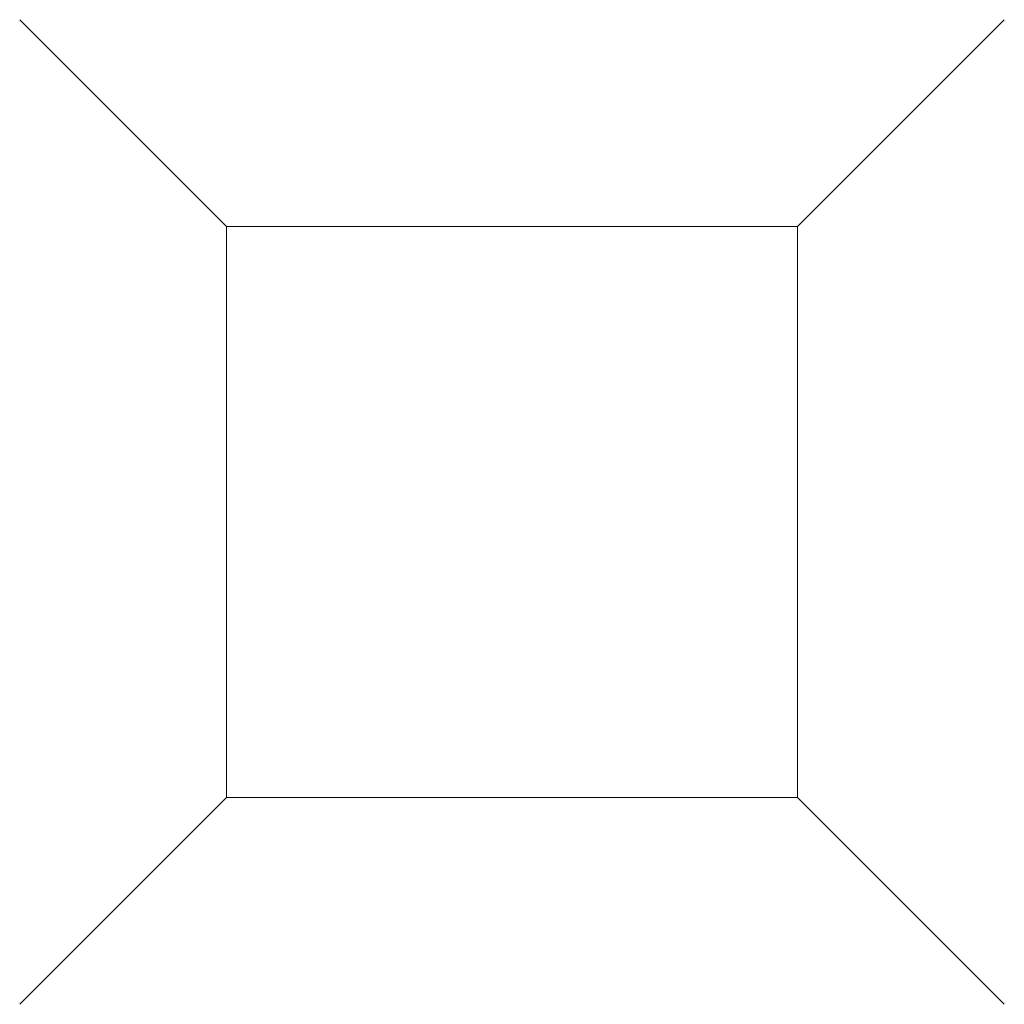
# Model space of a CAD drawing. Extents: x 5465377 to 5465550, y 5925276 to 5925338.
# Tile 11 of 182: x 5465379.746 to 5465379.918, y 5925284.638 to 5925284.81. Entities that reach past the tile are written whole.
import ezdxf

# ---------------------------------------------------------------- set-up
doc = ezdxf.new("R2010")
doc.units = 0
doc.header["$MEASUREMENT"] = 0
doc.layers.add('C-DROGI-KORYTARZE_Nr_Pióra__141', color=7, linetype='Continuous', lineweight=0)

msp = doc.modelspace()

# ---------------------------------------------------------------- linework, layer by layer
at = {"layer": 'C-DROGI-KORYTARZE_Nr_Pióra__141', "linetype": 'Continuous'}
for p, q in [((5465379.78221, 5925284.77408), (5465379.74596, 5925284.81033)), ((5465379.88221, 5925284.77408), (5465379.91846, 5925284.81033)), ((5465379.78221, 5925284.67408), (5465379.74596, 5925284.63783)), ((5465379.88221, 5925284.67408), (5465379.91846, 5925284.63783))]:
    msp.add_line(p, q, dxfattribs=at)
at = {"layer": 'C-DROGI-KORYTARZE_Nr_Pióra__141', "linetype": 'Continuous', "flags": 128}
msp.add_lwpolyline([(5465379.78221, 5925284.77408), (5465379.88221, 5925284.77408), (5465379.88221, 5925284.67408), (5465379.78221, 5925284.67408)], close=True, dxfattribs=at)

doc.saveas('drawing.dxf')
